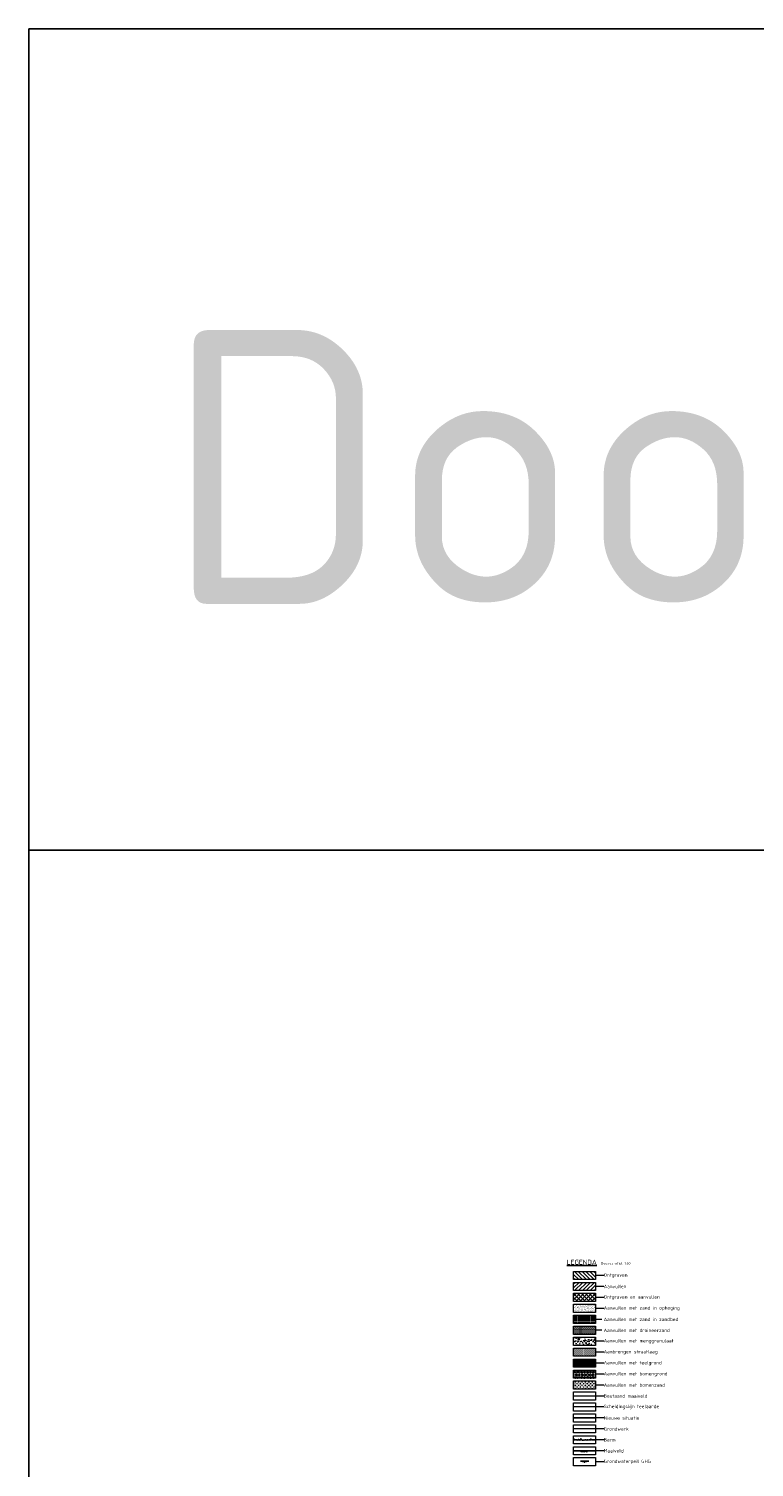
# Model space of a CAD drawing. Header units: metres. Extents: x 186340 to 190086, y 444329 to 445139.
# Tile 41 of 62: x 188515 to 188542, y 445087 to 445139. Entities that reach past the tile are written whole.
import ezdxf

# ---------------------------------------------------------------- set-up
doc = ezdxf.new("R2010")
doc.units = ezdxf.units.M
doc.layers.get('0').update_dxf_attribs({"lineweight": 25})
for name, color, linetype, lineweight, true_color in [('B-WE-GR-MAAIVELD-GD', 7, 'Continuous', 18, 0x3f7f00), ('B-WE-GR-SCHEIDINGSLIJN_TEELAARDE-GD', 7, 'Continuous', 18, 0x7f5f00), ('B-WE-OG-WATER_SLIK-SD', 150, 'Continuous', 25, 0x007fff)]:
    doc.layers.add(name, color=color, linetype=linetype, lineweight=lineweight, true_color=true_color)
for name, color, linetype, lineweight in [('N-WE-AM-CONSTRUCTIELIJN-G', 30, 'Continuous', 25), ('N-WE-GR-BOMENGROND-AD', 32, 'Continuous', 18), ('N-WE-GR-BOMENZAND-AD', 32, 'Continuous', 18), ('N-WE-GR-MAAIVELD-GD', 90, 'Continuous', 25), ('N-WE-GW-GROND-AD', 7, 'Continuous', 18), ('N-WE-GW-GROND_ZAND_DRAINEERZAND-AD', 7, 'Continuous', 18), ('N-WE-GW-GROND_ZAND_OPHOGING-AD', 7, 'Continuous', 18), ('N-WE-GW-GROND_ZAND_STRAATLAAG-AD', 7, 'Continuous', 18), ('N-WE-GW-GROND_ZAND_ZANDBED-AD', 7, 'Continuous', 18), ('N-WE-GW-GRONDWERK_AANVULLEN-AD', 254, 'Continuous', 13), ('N-WE-GW-GRONDWERK_ONTGRAVEN-AANVULLEN-AD', 254, 'Continuous', 13), ('N-WE-GW-GRONDWERK_ONTGRAVEN-AD', 254, 'Continuous', 13), ('N-WE-GW-GRONDWERKLIJN-GD', 90, 'Continuous', 18), ('N-WE-GW-MAAIVELD-GD', 90, 'GW-MAAIVELD', 25), ('N-WE-VH-ONTWERPLIJN-GD', 7, 'Continuous', 25), ('N-WE-VH-VERHARDING_FUNDERING_GRANULAAT_MENG-AD', 252, 'Continuous', 18), ('X-XX-AL-LEGENDA-GD', 7, 'Continuous', 18), ('X-XX-AL-LEGENDA-TD', 7, 'Continuous', 25)]:
    doc.layers.add(name, color=color, linetype=linetype, lineweight=lineweight)
doc.layers.add('X-XX-AL-HULPTEXT-T18', color=7, linetype='Continuous', lineweight=25, true_color=0xff7f9f, plot=False)
doc.layers.add('X-XX-AL-TEKENBLAD_HULPLIJN-G', color=7, linetype='Continuous', lineweight=18, true_color=0xff7f9f, plot=False)
doc.layers.add('X-XX-AL-TEKENBLADINDELING-S', color=7, linetype='Continuous', lineweight=25, plot=False)
doc.styles.add('NLCS-ISO', font='NLCS-ISO.ttf')
doc.styles.add('NLCS-ISO-M200-T18', font='NLCS-ISO.ttf', dxfattribs={"height": 0.36})
doc.styles.add('NLCS-ISO-M50-T25', font='NLCS-ISO.ttf', dxfattribs={"height": 0.125})
doc.styles.add('NLCS-ISO-M50-T35', font='NLCS-ISO.ttf', dxfattribs={"height": 0.175})
doc.linetypes.add('GW-MAAIVELD', pattern='A,12,[40,NLCS.shx,S=1,R=0,X=0,Y=-0.5],12', length=24)

# ---------------------------------------------------------------- blocks, each defined once
blk = doc.blocks.new('BLADINDELING_VAKKEN')
at = {"layer": 'X-XX-AL-TEKENBLADINDELING-S', "flags": 128}
blk.add_lwpolyline([(510, 0), (990, 0), (990, -560), (510, -560)], close=True, dxfattribs=at)
blk.add_lwpolyline([(510, -30), (990, -30)], dxfattribs=at)
at = {"layer": 'X-XX-AL-TEKENBLADINDELING-S', "style": 'NLCS-ISO'}
blk.add_text('Doorsnedes', height=10, dxfattribs=at).set_placement((515, -21))
blk = doc.blocks.new('#TEKENBLADINDELING')
at = {"layer": 'X-XX-AL-TEKENBLADINDELING-S'}
blk.add_blockref('BLADINDELING_VAKKEN', (0, 0), dxfattribs=at)
blk = doc.blocks.new('SOG-WATERLIJN-D')
for p, q in [((-0.765, -0.1), (0.765, -0.1)), ((-0.35, -0.2), (0.35, -0.2)), ((-0.075, -0.3), (0.075, -0.3)), ((0.01, -0.37), (-0.01, -0.37))]:
    blk.add_line(p, q)
blk = doc.blocks.new('SGR-BERM-SO')
at = {"layer": 'N-WE-GR-MAAIVELD-GD'}
blk.add_lwpolyline([(0, 0), (0.007, 0), (0.041, 0.02), (0.033, -0.001), (0.063, 0.005), (0.065, -0.006), (0.073, -0.006), (0.084, -0.003), (0.118, -0.003), (0.134, -0.006), (0.184, 0.013), (0.184, -0.001), (0.208, -0.003), (0.221, -0.001), (0.243, -0.009), (0.269, 0.042), (0.261, 0.002), (0.288, 0.007), (0.296, 0.002), (0.309, -0.006), (0.367, -0.006), (0.38, -0.001), (0.394, -0.006), (0.431, -0.003), (0.446, 0.005), (0.478, -0.009), (0.492, -0.003), (0.497, -0.001), (0.51, -0.001), (0.529, -0.006), (0.563, -0.003), (0.603, 0.005), (0.621, -0.009), (0.624, 0.026), (0.632, -0.003), (0.661, 0.015), (0.672, 0.002), (0.687, -0.003), (0.709, -0.003), (0.732, 0.01), (0.732, 0.005), (0.762, -0.001), (0.8, 0)], dxfattribs=at)

msp = doc.modelspace()

# ---------------------------------------------------------------- hatches: boundary and pattern name
at = {"layer": 'N-WE-GR-BOMENGROND-AD', "ltscale": 0.001}
h = msp.add_hatch(dxfattribs=at)
h.set_pattern_fill('AGR-BOMENGROND-SO', color=256, scale=0.02, pattern_type=2)
h.set_pattern_definition([(0, (188353.78011, 445093.03191), (0, 0.05), [0, -0.057735]), (0, (188353.77341, 445093.00691), (0.057735, 0.1), [0.0133976, -0.1020724]), (30, (188353.78681, 445093.00691), (0.05773504, 0.099999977), [0.0133976, -0.1866024]), (60, (188353.79841, 445093.01361), (-0.05773504, 0.099999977), [0.0133976, -0.1020724]), (90, (188353.80511, 445093.02521), (-0.057735, 0.1), [0.0133976, -0.1866024]), (120, (188353.80511, 445093.03861), (-0.11547004, -2.3e-08), [0.0133976, -0.1020724]), (150, (188353.79841, 445093.05021), (-0.11547004, 2.3e-08), [0.0133976, -0.1866024]), (180, (188353.78681, 445093.05691), (-0.057735, -0.1), [0.0133976, -0.1020724]), (210, (188353.77341, 445093.05691), (-0.05773504, -0.099999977), [0.0133976, -0.1866024]), (240, (188353.76181, 445093.05021), (0.05773504, -0.099999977), [0.0133976, -0.1020724]), (270, (188353.75511, 445093.03861), (0.057735, -0.1), [0.0133976, -0.1866024]), (300, (188353.75511, 445093.02521), (0.11547004, 2.3e-08), [0.0133976, -0.1020724]), (330, (188353.76181, 445093.01361), (0.11547004, -2.3e-08), [0.0133976, -0.1866024])])
h.paths.add_polyline_path([(188536.053, 445089.81), (188536.053, 445090.11), (188535.253, 445090.11), (188535.253, 445089.81)])
at = {"layer": 'N-WE-GR-BOMENZAND-AD', "ltscale": 0.01}
h = msp.add_hatch(dxfattribs=at)
h.set_pattern_fill('AGR-BOMENZAND-SO', color=256, scale=0.02, angle=90, pattern_type=2)
h.set_pattern_definition([(90, (188353.69011, 445093.03191), (-0.03, 0.01), [0, -0.03]), (90, (188353.69011, 445093.03191), (-0.0625, 0.0625), [0.03125, -0.09375]), (180, (188353.705735, 445093.047536), (-0.0625, -0.0625), [0.03125, -0.09375])])
h.paths.add_polyline_path([(188536.053, 445089.41), (188535.253, 445089.41), (188535.253, 445089.71), (188536.053, 445089.71)])
at = {"layer": 'N-WE-GW-GROND-AD'}
h = msp.add_hatch(dxfattribs=at)
h.set_pattern_fill('AGW-GROND_TEELAARDE-SO', color=256, scale=0.04, pattern_type=2)
h.set_pattern_definition([(90, (415438.240545, 932011.38395), (-0.04, 2e-18), [])])
h.paths.add_polyline_path([(188536.053, 445090.21), (188535.253, 445090.21), (188535.253, 445090.51), (188536.053, 445090.51)])
at = {"layer": 'N-WE-GW-GROND_ZAND_DRAINEERZAND-AD', "ltscale": 0.1}
h = msp.add_hatch(dxfattribs=at)
h.set_pattern_fill('AGW-GROND_ZAND_DRAINZAND-SO', color=256, scale=0.04, style=0, pattern_type=2)
h.set_pattern_definition([(45, (2188353.68011, 20445093.83191), (-0.03592102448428, 0.03592102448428), [0, -0.0508])])
h.paths.add_polyline_path([(188536.053, 445091.41), (188535.253, 445091.41), (188535.253, 445091.71), (188536.053, 445091.71)])
at = {"layer": 'N-WE-GW-GROND_ZAND_OPHOGING-AD', "lineweight": 5}
h = msp.add_hatch(dxfattribs=at)
h.set_pattern_fill('AGW-GROND_ZAND-SO', color=256, scale=0.04, style=0, pattern_type=2)
h.set_pattern_definition([(37.5, (424869.183836, 931357.870694), (-0.0025197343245, 0.0770729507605), [0, -0.0608, 0, -0.068, 0, -0.065]), (7.5, (424869.18384, 931357.87069), (0.07079106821, 0.11288584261), [0, -0.0328, 0, -0.0548, 0, -0.021]), (327.5, (424869.134636, 931357.870694), (0.12456567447, 0.000226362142), [0, -0.02, 0, -0.072, 0, -0.094]), (317.5, (424869.13464, 931357.87069), (0.120245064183, 0.035107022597), [0, -0.01, 0, -0.0472, 0, -0.054])])
h.paths.add_polyline_path([(188536.053, 445092.21), (188535.253, 445092.21), (188535.253, 445092.51), (188536.053, 445092.51)])
at = {"layer": 'N-WE-GW-GROND_ZAND_STRAATLAAG-AD'}
h = msp.add_hatch(dxfattribs=at)
h.set_pattern_fill('AGW-GROND_ZAND_CUNETZAND-SO', color=256, scale=0.02, pattern_type=2)
h.set_pattern_definition([(0, (425377.295892, 931386.275146), (0.0125, 0.0125), [0, -0.025])])
h.paths.add_polyline_path([(188536.053, 445090.61), (188535.253, 445090.61), (188535.253, 445090.91), (188536.053, 445090.91)])
at = {"layer": 'N-WE-GW-GROND_ZAND_ZANDBED-AD'}
h = msp.add_hatch(dxfattribs=at)
h.set_pattern_fill('AGW-GROND_ZAND_CUNETZAND-SO', color=256, scale=0.04, pattern_type=2)
h.set_pattern_definition([(0, (425377.295892, 931387.075146), (0.025, 0.025), [0, -0.05])])
h.paths.add_polyline_path([(188536.053, 445091.81), (188535.253, 445091.81), (188535.253, 445092.11), (188536.053, 445092.11)])
at = {"layer": 'N-WE-GW-GRONDWERK_AANVULLEN-AD'}
h = msp.add_hatch(dxfattribs=at)
h.set_pattern_fill('AGW-WERK_AANVULLEN-SO', color=256, scale=0.02, style=0, pattern_type=2)
h.set_pattern_definition([(45, (427415.7899, 931421.99051), (-0.070710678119, 0.070710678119), [])])
h.paths.add_polyline_path([(188536.053, 445093.01), (188535.253, 445093.01), (188535.253, 445093.31), (188536.053, 445093.31)])
at = {"layer": 'N-WE-GW-GRONDWERK_ONTGRAVEN-AANVULLEN-AD'}
h = msp.add_hatch(dxfattribs=at)
h.set_pattern_fill('AGW-WERK_ONTGRAVEN_AANVULLEN-SO', color=256, scale=0.02, style=0, pattern_type=2)
h.set_pattern_definition([(135, (188718.08803, 445041.73247), (-0.07071068, -0.07071068), []), (45, (188718.08803, 445041.73247), (-0.07071068, 0.07071068), [])])
h.paths.add_polyline_path([(188536.053, 445092.61), (188535.253, 445092.61), (188535.253, 445092.91), (188536.053, 445092.91)])
at = {"layer": 'N-WE-GW-GRONDWERK_ONTGRAVEN-AD'}
h = msp.add_hatch(dxfattribs=at)
h.set_pattern_fill('AGW-WERK_ONTGRAVEN-SO', color=256, scale=0.02, style=0, pattern_type=2)
h.set_pattern_definition([(135, (425052.83308, 931295.57302), (-0.070710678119, -0.070710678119), [])])
h.paths.add_polyline_path([(188536.053, 445093.41), (188535.253, 445093.41), (188535.253, 445093.71), (188536.053, 445093.71)])
at = {"layer": 'N-WE-VH-VERHARDING_FUNDERING_GRANULAAT_MENG-AD', "lineweight": 5}
h = msp.add_hatch(dxfattribs=at)
h.set_pattern_fill('AVH-FUNDERING_GRANULAAT_MENG_01-SO', color=256, scale=0.04, style=0, pattern_type=2)
h.set_pattern_definition([(50, (389899.97884, 902290.46006), (0.28690407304, -0.02510085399), [0.03, -0.33]), (355, (389899.97884, 902290.46006), (-0.05550053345, 0.30087685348), [0.024, -0.264]), (100.4514, (389900.00275, 902290.45797), (0.23140375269, 0.27577581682), [0.025496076, -0.2804568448]), (46.1842, (389899.97884, 902290.54006), (0.42689641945, -0.06620760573), [0.045, -0.495]), (96.6356, (389900.0144, 902290.53455), (0.37386508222, 0.38964714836), [0.0382441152, -0.4206852]), (351.1842, (389899.97884, 902290.54006), (0.37386477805, 0.38964744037), [0.036, -0.396]), (21, (389900.01884, 902290.52006), (0.23876282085, -0.16104755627), [0.03, -0.33]), (326, (389900.01884, 902290.52006), (0.09732613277, 0.29006001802), [0.024, -0.264]), (71.4514, (389900.03874, 902290.50664), (0.33608905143, 0.12901219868), [0.025496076, -0.2804568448]), (37.5, (389899.97884, 902290.46006), (0.004863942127, 0.133157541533), [0, -0.2608, 0, -0.268, 0, -0.265]), (7.5, (389899.97884, 902290.46006), (0.105227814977, 0.157764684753), [0, -0.1528, 0, -0.2548, 0, -0.101]), (327.5, (389899.88964, 902290.46006), (0.21352897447, -0.009021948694), [0, -0.1, 0, -0.312, 0, -0.414]), (317.5, (389899.84964, 902290.46006), (0.23327446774, 0.04004199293), [0, -0.13, 0, -0.2072, 0, -0.294])])
h.paths.add_polyline_path([(188536.053, 445091.01), (188535.253, 445091.01), (188535.253, 445091.31), (188536.053, 445091.31)])

# ---------------------------------------------------------------- linework, layer by layer
at = {"layer": 'B-WE-GR-MAAIVELD-GD', "linetype": 'Continuous'}
msp.add_lwpolyline([(188536.053, 445089.16), (188535.253, 445089.16)], dxfattribs=at)
at = {"layer": 'B-WE-GR-SCHEIDINGSLIJN_TEELAARDE-GD', "linetype": 'ByBlock'}
msp.add_lwpolyline([(188536.053, 445088.76), (188535.253, 445088.76)], dxfattribs=at)
at = {"layer": 'N-WE-GW-GRONDWERKLIJN-GD'}
msp.add_lwpolyline([(188536.053, 445087.96), (188535.253, 445087.96)], dxfattribs=at)
at = {"layer": 'N-WE-GW-MAAIVELD-GD', "ltscale": 0.2, "flags": 128}
msp.add_lwpolyline([(188535.253, 445087.16), (188536.053, 445087.16)], dxfattribs=at)
at = {"layer": 'N-WE-GW-MAAIVELD-GD', "linetype": 'Continuous', "flags": 128}
for points in [[(188535.505, 445087.117), (188535.547, 445087.16)], [(188535.533, 445087.117), (188535.561, 445087.146)], [(188535.547, 445087.16), (188535.589, 445087.117)], [(188535.561, 445087.117), (188535.575, 445087.131)], [(188535.575, 445087.16), (188535.604, 445087.131)], [(188535.589, 445087.117), (188535.632, 445087.16)], [(188535.604, 445087.16), (188535.618, 445087.146)], [(188535.618, 445087.117), (188535.646, 445087.146)], [(188535.632, 445087.16), (188535.674, 445087.117)], [(188535.646, 445087.117), (188535.66, 445087.131)], [(188535.66, 445087.16), (188535.688, 445087.131)], [(188535.674, 445087.117), (188535.717, 445087.16)], [(188535.688, 445087.16), (188535.703, 445087.146)], [(188535.703, 445087.117), (188535.731, 445087.146)], [(188535.717, 445087.16), (188535.759, 445087.117)], [(188535.731, 445087.117), (188535.745, 445087.131)], [(188535.745, 445087.16), (188535.773, 445087.131)], [(188535.773, 445087.16), (188535.787, 445087.146)]]:
    msp.add_lwpolyline(points, dxfattribs=at)
at = {"layer": 'N-WE-VH-ONTWERPLIJN-GD', "linetype": 'Continuous'}
msp.add_lwpolyline([(188536.053, 445088.36), (188535.253, 445088.36)], dxfattribs=at)
at = {"layer": 'X-XX-AL-LEGENDA-GD'}
for points in [[(188536.053, 445093.41), (188535.253, 445093.41), (188535.253, 445093.71), (188536.053, 445093.71)], [(188536.053, 445093.01), (188535.253, 445093.01), (188535.253, 445093.31), (188536.053, 445093.31)], [(188536.053, 445092.61), (188535.253, 445092.61), (188535.253, 445092.91), (188536.053, 445092.91)], [(188536.053, 445092.21), (188535.253, 445092.21), (188535.253, 445092.51), (188536.053, 445092.51)], [(188536.053, 445091.81), (188535.253, 445091.81), (188535.253, 445092.11), (188536.053, 445092.11)], [(188536.053, 445091.41), (188535.253, 445091.41), (188535.253, 445091.71), (188536.053, 445091.71)], [(188536.053, 445091.01), (188535.253, 445091.01), (188535.253, 445091.31), (188536.053, 445091.31)], [(188536.053, 445090.61), (188535.253, 445090.61), (188535.253, 445090.91), (188536.053, 445090.91)], [(188536.053, 445090.21), (188535.253, 445090.21), (188535.253, 445090.51), (188536.053, 445090.51)], [(188536.053, 445089.81), (188535.253, 445089.81), (188535.253, 445090.11), (188536.053, 445090.11)], [(188536.053, 445089.41), (188535.253, 445089.41), (188535.253, 445089.71), (188536.053, 445089.71)], [(188536.053, 445089.01), (188535.253, 445089.01), (188535.253, 445089.31), (188536.053, 445089.31)], [(188536.053, 445088.61), (188535.253, 445088.61), (188535.253, 445088.91), (188536.053, 445088.91)], [(188536.053, 445088.21), (188535.253, 445088.21), (188535.253, 445088.51), (188536.053, 445088.51)], [(188536.053, 445087.81), (188535.253, 445087.81), (188535.253, 445088.11), (188536.053, 445088.11)], [(188536.053, 445087.41), (188535.253, 445087.41), (188535.253, 445087.71), (188536.053, 445087.71)], [(188536.053, 445087.01), (188535.253, 445087.01), (188535.253, 445087.31), (188536.053, 445087.31)], [(188536.053, 445086.61), (188535.253, 445086.61), (188535.253, 445086.91), (188536.053, 445086.91)]]:
    msp.add_lwpolyline(points, close=True, dxfattribs=at)
at = {"layer": 'X-XX-AL-TEKENBLAD_HULPLIJN-G'}
for points in [[(188536.353, 445091.96), (188536.053, 445091.96)], [(188536.353, 445091.56), (188536.053, 445091.56)]]:
    msp.add_lwpolyline(points, dxfattribs=at)

# ---------------------------------------------------------------- block references
at = {"layer": 'B-WE-OG-WATER_SLIK-SD', "xscale": 0.2, "yscale": 0.2}
msp.add_blockref('SOG-WATERLIJN-D', (188535.653, 445086.807), dxfattribs=at)
at = {"layer": 'N-WE-AM-CONSTRUCTIELIJN-G'}
msp.add_blockref('#TEKENBLADINDELING', (188005.361, 445139.088), dxfattribs=at)
at = {"layer": 'N-WE-GR-MAAIVELD-GD'}
msp.add_blockref('SGR-BERM-SO', (188535.253, 445087.56), dxfattribs=at)

# ---------------------------------------------------------------- texts
at = {"layer": 'X-XX-AL-HULPTEXT-T18', "style": 'NLCS-ISO-M200-T18'}
msp.add_text('Dwarsprofiel 1:50', height=0.09, dxfattribs=at).set_placement((188536.253, 445093.96))
at = {"layer": 'X-XX-AL-LEGENDA-TD', "style": 'NLCS-ISO-M50-T35'}
msp.add_text('%%ULEGENDA', height=0.175, dxfattribs=at).set_placement((188535.003, 445093.96))

# ---------------------------------------------------------------- next in the draw order: texts
at = {"layer": 'X-XX-AL-LEGENDA-TD', "char_height": 0.125, "attachment_point": 4, "style": 'NLCS-ISO-M50-T25', "bg_fill": 2}
for s, insert in [('Ontgraven', (188536.353, 445093.56)), ('Ontgraven en aanvullen', (188536.353, 445092.76)), ('Aanbrengen straatlaag', (188536.353, 445090.76)), ('Bestaand maaiveld', (188536.353, 445089.16)), ('Grondwerk', (188536.353, 445087.96)), ('Berm', (188536.353, 445087.56))]:
    msp.add_mtext(s, dxfattribs=dict(at, insert=insert))

# ---------------------------------------------------------------- next in the draw order: linework, layer by layer
at = {"layer": 'X-XX-AL-TEKENBLAD_HULPLIJN-G'}
for points in [[(188536.353, 445093.56), (188536.053, 445093.56)], [(188536.353, 445092.76), (188536.053, 445092.76)], [(188536.353, 445090.76), (188536.053, 445090.76)], [(188536.353, 445089.16), (188536.053, 445089.16)], [(188536.353, 445087.96), (188536.053, 445087.96)], [(188536.353, 445087.56), (188536.053, 445087.56)]]:
    msp.add_lwpolyline(points, dxfattribs=at)

# ---------------------------------------------------------------- next in the draw order: texts
at = {"layer": 'X-XX-AL-LEGENDA-TD', "char_height": 0.125, "attachment_point": 4, "style": 'NLCS-ISO-M50-T25', "bg_fill": 2}
for s, insert in [('Aanvullen', (188536.353, 445093.16)), ('Aanvullen met zand in ophoging', (188536.353, 445092.36)), ('Aanvullen met menggranulaat', (188536.353, 445091.16)), ('Aanvullen met teelgrond', (188536.353, 445090.36)), ('Nieuwe situatie', (188536.353, 445088.36)), ('Maaiveld', (188536.353, 445087.16))]:
    msp.add_mtext(s, dxfattribs=dict(at, insert=insert))

# ---------------------------------------------------------------- next in the draw order: linework, layer by layer
at = {"layer": 'X-XX-AL-TEKENBLAD_HULPLIJN-G'}
for points in [[(188536.353, 445093.16), (188536.053, 445093.16)], [(188536.353, 445092.36), (188536.053, 445092.36)], [(188536.353, 445091.16), (188536.053, 445091.16)], [(188536.353, 445090.36), (188536.053, 445090.36)], [(188536.353, 445088.36), (188536.053, 445088.36)], [(188536.353, 445087.16), (188536.053, 445087.16)]]:
    msp.add_lwpolyline(points, dxfattribs=at)

# ---------------------------------------------------------------- next in the draw order: texts
at = {"layer": 'X-XX-AL-LEGENDA-TD', "char_height": 0.125, "attachment_point": 4, "style": 'NLCS-ISO-M50-T25', "bg_fill": 2}
for s, insert in [('Aanvullen met zand in zandbed', (188536.353, 445091.96)), ('Aanvullen met bomengrond', (188536.353, 445089.96)), ('Scheidingslijn teelaarde', (188536.353, 445088.76)), ('Grondwaterpeil GHG', (188536.353, 445086.76))]:
    msp.add_mtext(s, dxfattribs=dict(at, insert=insert))

# ---------------------------------------------------------------- next in the draw order: linework, layer by layer
at = {"layer": 'X-XX-AL-TEKENBLAD_HULPLIJN-G'}
for points in [[(188536.353, 445089.96), (188536.053, 445089.96)], [(188536.353, 445088.76), (188536.053, 445088.76)], [(188536.353, 445086.76), (188536.053, 445086.76)]]:
    msp.add_lwpolyline(points, dxfattribs=at)

# ---------------------------------------------------------------- next in the draw order: texts
at = {"layer": 'X-XX-AL-LEGENDA-TD', "char_height": 0.125, "attachment_point": 4, "style": 'NLCS-ISO-M50-T25', "bg_fill": 2}
for s, insert in [('Aanvullen met draineerzand', (188536.353, 445091.56)), ('Aanvullen met bomenzand', (188536.353, 445089.56))]:
    msp.add_mtext(s, dxfattribs=dict(at, insert=insert))

# ---------------------------------------------------------------- next in the draw order: linework, layer by layer
at = {"layer": 'X-XX-AL-TEKENBLAD_HULPLIJN-G'}
msp.add_lwpolyline([(188536.353, 445089.56), (188536.053, 445089.56)], dxfattribs=at)

doc.saveas('drawing.dxf')
